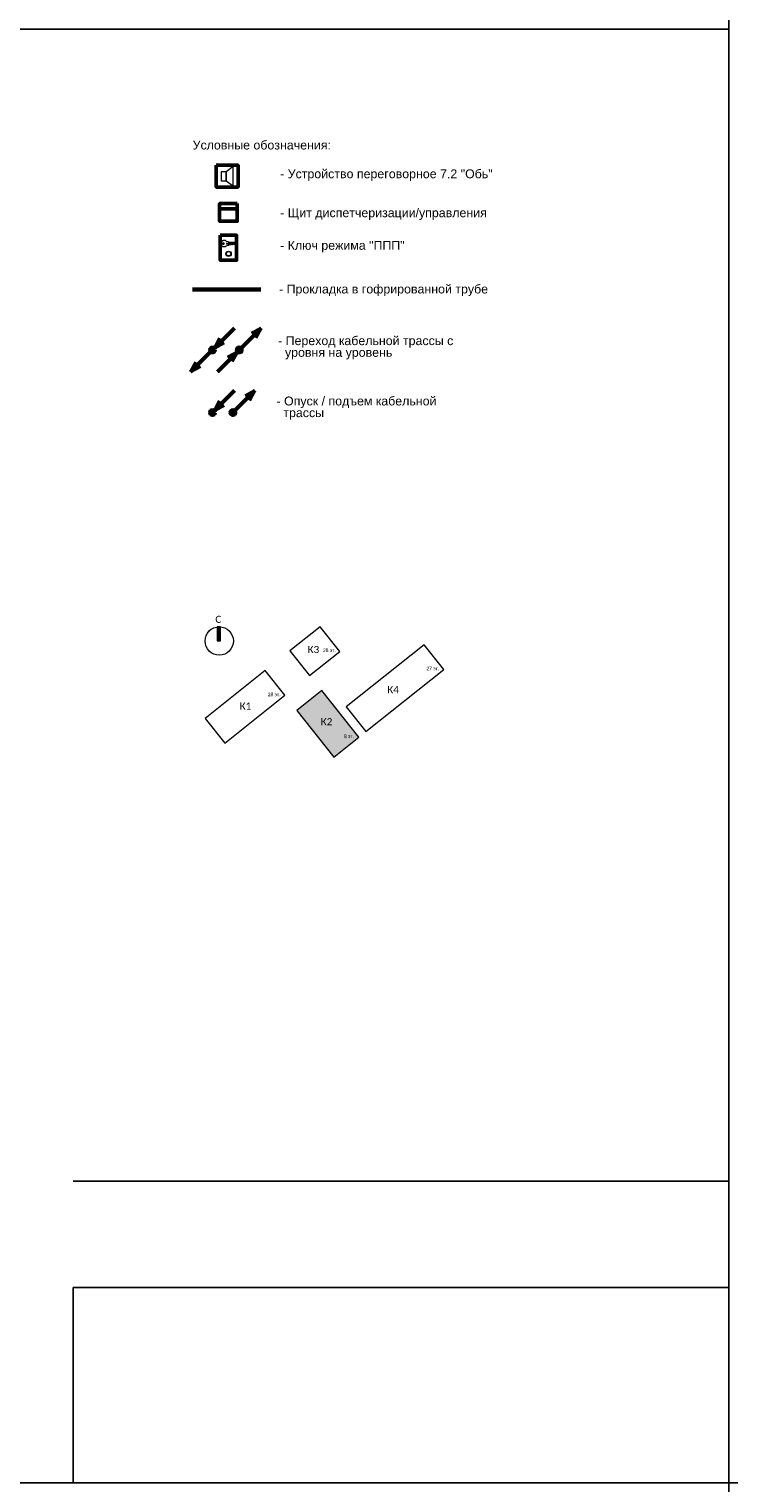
# Model space of a CAD drawing. Header units: millimetres. Extents: x -277772 to 277599, y -59564 to 282085.
# Tile 143 of 192: x -114514 to -94774, y 101872 to 142872. Entities that reach past the tile are written whole.
import ezdxf
from ezdxf.enums import TextEntityAlignment as Align

# ---------------------------------------------------------------- set-up
doc = ezdxf.new("R2010")
doc.units = ezdxf.units.MM
doc.set_wipeout_variables(frame=1)
doc.layers.add('EI_HATCH_GALV', color=7, linetype='Continuous')
doc.layers.add('UNPLOTTED', color=2, linetype='Continuous', plot=False)
for name, color, linetype, lineweight in [('КИП_выноска', 6, 'Continuous', 25), ('КИП_прибор', 140, 'Continuous', 50), ('КИП_трасса', 3, 'Continuous', 60), ('Типовые аннотации', 7, 'Continuous', 18)]:
    doc.layers.add(name, color=color, linetype=linetype, lineweight=lineweight)
doc.styles.add('Calibri Light', font='calibril.ttf', dxfattribs={"height": 2})
doc.styles.add('Calibri Light_1', font='calibril.ttf', dxfattribs={"height": 1})
doc.styles.add('CP.Text', font='arial.ttf')
doc.linetypes.add('в трубе открыто', pattern='A,10,[133,ltypeshp.shx,S=0.75,R=0,X=-5,Y=2.5],-2.5,[130,ltypeshp.shx,S=2.5,R=-45,X=0,Y=0],-2.5', length=15)

# ---------------------------------------------------------------- blocks, each defined once
blk = doc.blocks.new('*U4')
at = {"color": 0}
blk.add_line((0, 85.08), (-185, 85.08), dxfattribs=at)
for points in [[(0, 410), (0, 0), (-569, 0), (-569, 410)], [(-185, 55.08), (0, 55.08), (0, 0), (-185, 0)]]:
    blk.add_lwpolyline(points, close=True, dxfattribs=at)
blk = doc.blocks.new('Bag_K02')
at = {"layer": 'EI_HATCH_GALV', "ltscale": 100}
h = blk.add_hatch(dxfattribs=at)
h.set_pattern_fill('ANGLE', color=256)
h.set_pattern_definition([(0, (120901.1944, 21694.9894), (0, 6.985), [5.08, -1.905]), (90, (120901.1944, 21694.9894), (-6.985, 4e-16), [5.08, -1.905])])
h.paths.add_polyline_path([(2742, 1477), (2034, 913), (3076, -395), (3784, 168)])
h.paths.add_polyline_path([(3571, 71), (3659, 71), (3659, 313), (3571, 313)], flags=24)
h.paths.add_polyline_path([(3445, 71), (3626, 71), (3626, 313), (3445, 313)], flags=24)
h.paths.add_polyline_path([(3332, 71), (3461, 71), (3461, 313), (3332, 313)], flags=24)
h.paths.add_polyline_path([(2808, 368), (3068, 368), (3068, 853), (2808, 853)], flags=24)
h.paths.add_polyline_path([(2627, 368), (2895, 368), (2895, 853), (2627, 853)], flags=24)
at = {"layer": 'Типовые аннотации', "lineweight": 9}
blk.add_hatch(color=256, dxfattribs=at).paths.add_polyline_path([(-114, 2878), (-214, 2878), (-214, 3278), (-114, 3278)])
at = {"layer": 'Типовые аннотации'}
for p, q in [((-114, 3278), (-214, 3278)), ((-214, 3278), (-214, 2878)), ((-214, 2878), (-114, 2878)), ((-114, 2878), (-114, 3278)), ((1139, 2045), (-554, 696)), ((1694, 1349), (1139, 2045)), ((0, 0), (1694, 1349)), ((-554, 696), (0, 0))]:
    blk.add_line(p, q, dxfattribs=at)
at = {"layer": 'Типовые аннотации', "lineweight": 9}
for p, q in [((2688, 3278), (1840, 2602)), ((3243, 2582), (2688, 3278)), ((1840, 2602), (2394, 1906)), ((2394, 1906), (3243, 2582)), ((5623, 2771), (3425, 1020)), ((6178, 2074), (5623, 2771)), ((3979, 324), (6178, 2074)), ((1139, 2045), (-554, 696)), ((1694, 1349), (1139, 2045)), ((0, 0), (1694, 1349)), ((2742, 1477), (2034, 913)), ((3784, 168), (2742, 1477)), ((2034, 913), (3076, -395)), ((3425, 1020), (3979, 324)), ((-554, 696), (0, 0)), ((3076, -395), (3784, 168))]:
    blk.add_line(p, q, dxfattribs=at)
at = {"layer": 'Типовые аннотации'}
blk.add_circle((-154, 2878), 400, dxfattribs=at)
at = {"layer": 'Типовые аннотации', "lineweight": 9, "attachment_point": 1}
for s, insert, char_height, width, style in [('\\fCalibri Light|b0|i0|c204|p34|;C', (-263, 3589), 200, 208.44, 'Calibri Light'), ('\\fCalibri Light|b0|i0|c204|p34|;К', (2335, 2739), 200, 208.44, 'Calibri Light'), ('\\fCalibri Light|b0|i0|c204|p34|;3', (2507, 2739), 200, 192.41, 'Calibri Light'), ('28 ', (2770, 2665), 100, 232.49, 'Calibri Light_1'), ('эт', (2962, 2665), 100, 160.34, 'Calibri Light_1'), ('\\fCalibri Light|b0|i0|c204|p34|;.', (3094, 2665), 100, 48.1, 'Calibri Light_1'), ('27 ', (5689, 2152), 100, 232.49, 'Calibri Light_1'), ('эт', (5880, 2152), 100, 160.34, 'Calibri Light_1'), ('\\fCalibri Light|b0|i0|c204|p34|;.', (6013, 2152), 100, 48.1, 'Calibri Light_1'), ('28 ', (1214, 1420), 100, 232.49, 'Calibri Light_1'), ('28 ', (1214, 1420), 100, 232.49, 'Calibri Light_1'), ('эт', (1406, 1420), 100, 160.34, 'Calibri Light_1'), ('эт', (1406, 1420), 100, 160.34, 'Calibri Light_1'), ('\\fCalibri Light|b0|i0|c204|p34|;.', (1538, 1420), 100, 48.1, 'Calibri Light_1'), ('\\fCalibri Light|b0|i0|c204|p34|;.', (1538, 1420), 100, 48.1, 'Calibri Light_1'), ('\\fCalibri Light|b0|i0|c204|p34|;К', (4582, 1605), 200, 208.44, 'Calibri Light'), ('\\fCalibri Light|b0|i0|c204|p34|;4', (4754, 1605), 200, 192.41, 'Calibri Light'), ('\\fCalibri Light|b0|i0|c204|p34|;К', (419, 1144), 200, 208.44, 'Calibri Light'), ('\\fCalibri Light|b0|i0|c204|p34|;К', (419, 1144), 200, 208.44, 'Calibri Light'), ('\\fCalibri Light|b0|i0|c204|p34|;1', (591, 1144), 200, 192.41, 'Calibri Light'), ('\\fCalibri Light|b0|i0|c204|p34|;1', (591, 1144), 200, 192.41, 'Calibri Light'), ('\\fCalibri Light|b0|i0|c204|p34|;К', (2706, 703), 200, 208.44, 'Calibri Light'), ('\\fCalibri Light|b0|i0|c204|p34|;2', (2878, 703), 200, 192.41, 'Calibri Light'), ('8 ', (3364, 238), 100, 136.29, 'Calibri Light_1'), ('эт', (3476, 238), 100, 160.34, 'Calibri Light_1'), ('\\fCalibri Light|b0|i0|c204|p34|;.', (3608, 238), 100, 48.1, 'Calibri Light_1')]:
    blk.add_mtext(s, dxfattribs=dict(at, insert=insert, char_height=char_height, width=width, style=style))
blk = doc.blocks.new('A$C449d8904')
blk.add_lwpolyline([(0, 309), (0, 0), (307, 0), (307, 309)], close=True)
at = {"lineweight": 18}
for points in [[(70, 216), (70, 91), (140, 91), (140, 216)], [(237, 17), (237, 292), (140, 216), (140, 91)]]:
    blk.add_lwpolyline(points, close=True, dxfattribs=at)
blk = doc.blocks.new('*U13')
at = {"lineweight": 50}
h = blk.add_hatch(color=256, dxfattribs=at)
h.dxf.hatch_style = 1
edge = h.paths.add_edge_path()
edge.add_arc((0, 0), 0.75, 45, 405)
for q in [(6.19, 6.19), (2.02, 3.29), (3.29, 2.02)]:
    blk.add_line((0.53, 0.53), q, dxfattribs=at)
blk.add_circle((0, 0), 0.75, dxfattribs=at)
blk = doc.blocks.new('*U35')
at = {"lineweight": 50}
h = blk.add_hatch(color=256, dxfattribs=at)
h.dxf.hatch_style = 1
edge = h.paths.add_edge_path()
edge.add_arc((0, 0), 0.75, 45, 405)
for p, q in [((0.53, 0.53), (6.19, 6.19)), ((6.19, 6.19), (3.43, 4.7)), ((6.19, 6.19), (4.7, 3.43))]:
    blk.add_line(p, q, dxfattribs=at)
blk.add_circle((0, 0), 0.75, dxfattribs=at)
blk = doc.blocks.new('*U36')
at = {"lineweight": 50}
h = blk.add_hatch(color=256, dxfattribs=at)
h.dxf.hatch_style = 1
edge = h.paths.add_edge_path()
edge.add_arc((0, 0), 0.75, -135, 225)
for p, q in [((-0.53, -0.53), (-6.19, -6.19)), ((-6.19, -6.19), (-4.7, -3.43)), ((-6.19, -6.19), (-3.43, -4.7))]:
    blk.add_line(p, q, dxfattribs=at)
blk.add_circle((0, 0), 0.75, dxfattribs=at)
blk = doc.blocks.new('*U37')
at = {"lineweight": 50}
h = blk.add_hatch(color=256, dxfattribs=at)
h.dxf.hatch_style = 1
edge = h.paths.add_edge_path()
edge.add_arc((0, 0), 0.75, -135, 225)
for q in [(-6.19, -6.19), (-3.29, -2.02), (-2.02, -3.29)]:
    blk.add_line((-0.53, -0.53), q, dxfattribs=at)
blk.add_circle((0, 0), 0.75, dxfattribs=at)
blk = doc.blocks.new('Шкаф')
at = {"linetype": 'Continuous'}
blk.add_wipeout([(-2.5, -2.5), (-2.5, 2.5), (2.5, 2.5), (2.5, -2.5)], dxfattribs=at)
at = {"color": 0, "linetype": 'Continuous'}
for points in [[(-2.5, -2.5), (2.5, -2.5), (2.5, 2.5), (-2.5, 2.5)], [(-2.5, -2.5), (2.5, -2.5), (2.5, -1), (-2.5, -1)]]:
    blk.add_lwpolyline(points, close=True, dxfattribs=at)
blk = doc.blocks.new('A$C5ef3676d')
blk.add_lwpolyline([(0, 470), (307, 470), (307, 0), (0, 0)], close=True)
at = {"lineweight": 18}
for points in [[(284, 309), (135, 309), (119, 315), (292, 315)], [(125, 345), (140, 356), (146, 356), (150, 353), (150, 339), (275, 339), (296, 324), (296, 320), (269, 294), (254, 294), (243, 305), (226, 288), (224, 288)], [(220, 288), (216, 288), (199, 303), (182, 286), (169, 298), (150, 298), (150, 275), (146, 273), (125, 284)]]:
    blk.add_lwpolyline(points, dxfattribs=at)
at = {"lineweight": 25}
blk.add_lwpolyline([(220, 288), (222, 292), (224, 288)], dxfattribs=at)
blk.add_circle((56, 314), 13.8, dxfattribs=at)
at = {"lineweight": 18}
for radius in [49.7, 41.3]:
    blk.add_circle((156, 122), radius, dxfattribs=at)
for points, knots in [([(15, 314), (15, 323), (16, 332), (23, 349), (28, 356), (37, 366), (41, 369), (50, 374), (54, 376), (59, 377)], [0, 0, 0, 0, 0.547336, 0.547336, 1.063434, 1.063434, 1.361474, 1.361474, 1.660846, 1.660846, 1.660846, 1.660846]), ([(59, 252), (53, 253), (46, 256), (35, 265), (30, 271), (22, 282), (19, 288), (16, 301), (15, 307), (15, 314)], [0, 0, 0, 0, 0.417934, 0.417934, 0.875269, 0.875269, 1.256039, 1.256039, 1.653364, 1.653364, 1.653364, 1.653364]), ([(59, 377), (66, 379), (72, 379), (86, 378), (93, 376), (104, 369), (109, 365), (118, 356), (122, 350), (125, 344)], [0, 0, 0, 0, 0.41198, 0.41198, 0.823657, 0.823657, 1.201793, 1.201793, 1.602028, 1.602028, 1.602028, 1.602028]), ([(125, 285), (121, 277), (116, 270), (104, 259), (98, 255), (86, 251), (81, 250), (70, 250), (65, 250), (59, 252)], [0, 0, 0, 0, 0.510094, 0.510094, 0.964236, 0.964236, 1.282131, 1.282131, 1.607848, 1.607848, 1.607848, 1.607848])]:
    blk.add_open_spline(points, degree=3, knots=knots, dxfattribs=at)

msp = doc.modelspace()

# ---------------------------------------------------------------- linework, layer by layer
at = {"layer": 'UNPLOTTED', "color": 1, "ltscale": 100}
for p, direction in [((-94774, -23502), (0, 1)), ((-94774, 101872), (1, 0))]:
    msp.add_xline(p, direction, dxfattribs=at)
at = {"layer": 'КИП_трасса', "linetype": 'в трубе открыто', "ltscale": 100}
msp.add_line((-109901, 135531), (-107976, 135531), dxfattribs=at)

# ---------------------------------------------------------------- block references
at = {"layer": 'UNPLOTTED', "xscale": 100, "yscale": 100, "zscale": 100}
msp.add_blockref('*U4', (-94774, 101872), dxfattribs=at)
at = {"layer": 'КИП_выноска', "xscale": 100, "yscale": 100, "zscale": 100}
for name, p in [('*U13', (-109340, 133823)), ('*U35', (-108584, 133823)), ('*U36', (-109340, 133823)), ('*U37', (-108584, 133823)), ('*U13', (-109340, 132059)), ('*U35', (-108765, 132059))]:
    msp.add_blockref(name, p, dxfattribs=at)
at = {"layer": 'КИП_прибор'}
for name, p, xscale, yscale, zscale in [('A$C449d8904', (-109233, 138415), 2, 2, 2), ('A$C5ef3676d', (-109120, 136352), 1.5, 1.5, 1.5)]:
    msp.add_blockref(name, p, dxfattribs=dict(at, xscale=xscale, yscale=yscale, zscale=zscale))
at = {"layer": 'КИП_трасса', "linetype": 'в трубе открыто'}
msp.add_blockref('Bag_K02', (-108996, 122738), dxfattribs=at)

# ---------------------------------------------------------------- texts
at = {"style": 'CP.Text'}
msp.add_text('Условные обозначения:', height=250, dxfattribs=at).set_placement((-109900, 139602), align=Align.MIDDLE_LEFT)
at = {"char_height": 250, "width": 7645.45, "attachment_point": 4, "line_spacing_factor": 0.9, "style": 'CP.Text'}
for s, insert in [('- Устройство переговорное 7.2 "Обь"', (-107432, 138753)), ('- Щит диспетчеризации/управления', (-107432, 137654)), ('- Ключ режима "ППП"', (-107432, 136736)), ('- Прокладка в гофрированной трубе', (-107463, 135504))]:
    msp.add_mtext(s, dxfattribs=dict(at, insert=insert))
at = {"linetype": 'Continuous', "char_height": 250, "width": 5658.48, "attachment_point": 4, "line_spacing_factor": 0.792, "style": 'CP.Text'}
for s, insert in [('- Переход кабельной трассы с   \\P  уровня на уровень', (-107490, 133882)), ('- Опуск / подъем кабельной\\P  трассы ', (-107536, 132181))]:
    msp.add_mtext(s, dxfattribs=dict(at, insert=insert))

# ---------------------------------------------------------------- next in the draw order: block references
at = {"layer": 'КИП_прибор', "linetype": 'ByBlock', "xscale": 100, "yscale": 100, "zscale": 100, "rotation": 180}
msp.add_blockref('Шкаф', (-108890, 137703), dxfattribs=at)

doc.saveas('drawing.dxf')
